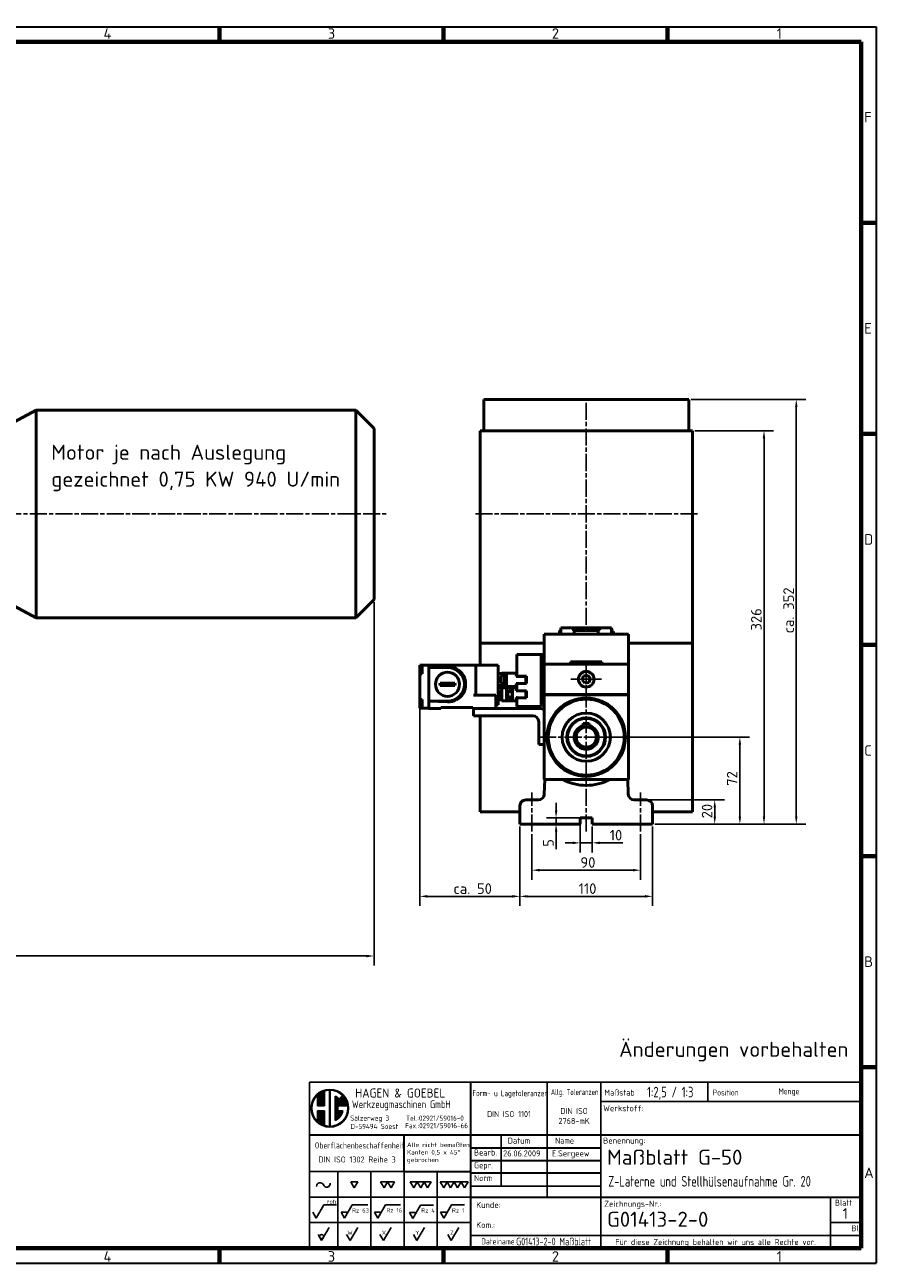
# Model space of a CAD drawing. Header units: millimetres. Extents: x 12 to 1472, y 12 to 1039.
# Tile 6 of 6: x 767 to 1472, y 12 to 1039. Entities that reach past the tile are written whole.
import ezdxf
from ezdxf.enums import TextEntityAlignment as Align

# ---------------------------------------------------------------- set-up
doc = ezdxf.new("R2010")
doc.units = ezdxf.units.MM
doc.header["$LTSCALE"] = 2.5
doc.linetypes.add('CHAIN', pattern=[0.3543, 0.2362, -0.0295, 0.0591, -0.0295])
doc.layers.get('0').update_dxf_attribs({"lineweight": 25})
for name, color, linetype, lineweight in [('AM_BOR', 7, 'Continuous', 50), ('Bemaßung (ISO)', 7, 'Continuous', 25), ('Mittellinie (ISO)', 7, 'Continuous', 25), ('Mittelpunktmarkierung (ISO)', 7, 'Continuous', 25), ('Rahmen (ISO)', 7, 'Continuous', 70), ('Sichtbar (ISO)', 7, 'Continuous', 50), ('Symbol (ISO)', 7, 'Continuous', 25), ('Titel (ISO)', 7, 'Continuous', 50)]:
    doc.layers.add(name, color=color, linetype=linetype, lineweight=lineweight)
doc.styles.add('ACDINTS_30', font='isocp.shx')
doc.styles.add('ACDINTS_31', font='isocp.shx')
doc.styles.add('ACDINTS_32', font='isocp.shx')
doc.styles.add('ACDINTS_33', font='isocp.shx')
doc.styles.add('ACDINTS_34', font='isocp.shx')
doc.styles.add('ACDINTS_35', font='isocp.shx')
doc.styles.add('ACDINTS_40', font='isocp.shx')
doc.styles.add('ACDINTS_41', font='isocp.shx')
doc.styles.add('Notiztext (DIN)', font='isocpeur.ttf')
doc.styles.get("Standard").update_dxf_attribs({"font": 'ISOCP.shx'})
doc.styles.add('TextStyle32', font='isocp.shx')
doc.styles.add('TextStyle51', font='isocp.shx', dxfattribs={"width": 0.8})
doc.styles.add('TextStyle52', font='isocp.shx', dxfattribs={"width": 0.8})
doc.styles.add('TextStyle53', font='isocp.shx')
doc.styles.add('TextStyle54', font='isocp.shx')
doc.styles.add('TextStyle55', font='isocp.shx', dxfattribs={"width": 0.8})
doc.styles.add('TextStyle56', font='isocp.shx', dxfattribs={"width": 0.8})
doc.styles.add('TextStyle59', font='isocp.shx', dxfattribs={"width": 0.8})
doc.styles.add('TextStyle60', font='isocp.shx', dxfattribs={"width": 0.8})
doc.styles.add('TextStyle61', font='isocp.shx', dxfattribs={"width": 0.8})
doc.styles.add('TextStyle62', font='isocp.shx')
doc.styles.add('TextStyle63', font='isocp.shx')
doc.styles.add('TextStyle64', font='isocp.shx', dxfattribs={"width": 0.8})
doc.styles.add('TextStyle65', font='isocp.shx', dxfattribs={"width": 0.8})
doc.dimstyles.new('Standard (DIN)', dxfattribs={"dimscale": 2.5, "dimtxt": 3.5, "dimasz": 2.5, "dimexe": 3.175, "dimexo": 0.8, "dimgap": 0.8, "dimtad": 1, "dimdec": 3, "dimrnd": 1e-08, "dimtxsty": 'Notiztext (DIN)', "dimcen": 0.09, "dimdle": 10, "dimclrd": 256, "dimclre": 256, "dimclrt": 256, "dimazin": 2, "dimtfac": 0.571429, "dimtdec": 3, "dimtmove": 0, "dimatfit": 3, "dimfxl": 1, "dimtolj": 1, "dimlwd": -1, "dimlwe": -1, "dimarcsym": 0})

# ---------------------------------------------------------------- blocks, each defined once
blk = doc.blocks.new('Ränder Hagen+Goebel Rahmen')
at = {"layer": 'Rahmen (ISO)', "linetype": 'Continuous', "lineweight": 35}
for p, q in [((5, 415), (589, 415)), ((589, 415), (589, 5)), ((5, 5), (589, 5))]:
    blk.add_line(p, q, dxfattribs=at)
at = {"layer": 'Rahmen (ISO)'}
for p, q in [((371.25, 410), (371.25, 415)), ((445.5, 410), (445.5, 415)), ((519.75, 410), (519.75, 415)), ((10, 410), (584, 410)), ((584, 410), (584, 10)), ((584, 350), (589, 350)), ((584, 280), (589, 280)), ((584, 210), (589, 210)), ((584, 140), (589, 140)), ((584, 70), (589, 70)), ((10, 10), (584, 10)), ((371.25, 10), (371.25, 5)), ((445.5, 10), (445.5, 5)), ((519.75, 10), (519.75, 5))]:
    blk.add_line(p, q, dxfattribs=at)
at = {"layer": 'Symbol (ISO)', "char_height": 3.5, "style": 'Notiztext (DIN)'}
for s, insert, attachment_point in [('4', (334.125, 411), 8), ('3', (408.375, 411), 8), ('2', (482.625, 411), 8), ('1', (556.875, 411), 8), ('F', (585, 385), 4), ('E', (585, 315), 4), ('D', (585, 245), 4), ('C', (585, 175), 4), ('B', (585, 105), 4), ('A', (585, 35), 4), ('4', (334.125, 9), 2), ('3', (408.375, 9), 2), ('2', (482.625, 9), 2), ('1', (556.875, 9), 2)]:
    blk.add_mtext(s, dxfattribs=dict(at, insert=insert, attachment_point=attachment_point))
blk = doc.blocks.new('Schriftfelder Hagen+Goebel')
at = {"color": 7}
for p, q in [((294.29, 154.82), (111.41, 154.82)), ((111.41, 154.82), (111.41, 99.83)), ((294.29, 99.83), (294.29, 154.82)), ((111.41, 99.83), (294.29, 99.83))]:
    blk.add_line(p, q, dxfattribs=at)
at = {"color": 7, "linetype": 'Continuous', "lineweight": 25}
for p, q in [((116.39, 151.98), (116.39, 147.01)), ((117.99, 152.46), (117.99, 139.96)), ((118.25, 152.46), (118.25, 139.96)), ((114.07, 150.62), (114.07, 147.01)), ((114.34, 150.85), (114.34, 147.01)), ((114.6, 151.05), (114.6, 147.01)), ((114.87, 151.24), (114.87, 147.01)), ((115.13, 151.4), (115.13, 147.01)), ((115.4, 151.54), (115.4, 147.01)), ((115.67, 151.67), (115.67, 147.01)), ((115.93, 151.78), (115.93, 147.01)), ((116.2, 151.88), (116.2, 147.01)), ((119.85, 150.25), (119.85, 142.17)), ((120.12, 150.12), (120.12, 142.3)), ((120.38, 149.97), (120.38, 142.45)), ((120.65, 149.8), (120.65, 142.62)), ((120.92, 149.6), (120.92, 147.01)), ((121.18, 149.36), (121.18, 147.01)), ((121.23, 149.31), (122.36, 150.44)), ((121.45, 149.54), (121.45, 147.01)), ((121.71, 149.8), (121.71, 147.01)), ((121.98, 150.07), (121.98, 147.01)), ((122.25, 150.33), (122.25, 147.01)), ((122.51, 150.25), (122.51, 147.01)), ((122.78, 149.97), (122.78, 147.01)), ((123.04, 149.62), (123.04, 147.01)), ((123.31, 149.2), (123.31, 147.01)), ((123.58, 148.68), (123.58, 147.01)), ((123.84, 147.97), (123.84, 147.01)), ((114.07, 147.01), (116.39, 147.01)), ((114.07, 145.41), (114.07, 141.8)), ((114.07, 145.41), (116.39, 145.41)), ((114.34, 145.41), (114.34, 141.57)), ((114.6, 145.41), (114.6, 141.37)), ((114.87, 145.41), (114.87, 141.18)), ((115.13, 145.41), (115.13, 141.02)), ((115.4, 145.41), (115.4, 140.88)), ((115.67, 145.41), (115.67, 140.75)), ((115.93, 145.41), (115.93, 140.64)), ((116.2, 145.41), (116.2, 140.54)), ((116.39, 145.41), (116.39, 140.44)), ((120.78, 147.01), (124.06, 147.01)), ((120.78, 147.01), (120.78, 145.41)), ((120.78, 145.41), (122.44, 145.41)), ((120.92, 145.41), (120.92, 142.82)), ((121.18, 145.41), (121.18, 143.06)), ((121.45, 145.41), (121.45, 143.34)), ((121.71, 145.41), (121.71, 143.68)), ((121.98, 145.41), (121.98, 144.11)), ((122.25, 145.41), (122.25, 144.7)), ((111.41, 125.21), (142.75, 125.21)), ((120.75, 125.21), (120.75, 99.83)), ((131.75, 125.21), (131.75, 99.83)), ((142.75, 125.21), (142.75, 99.83)), ((153.75, 125.21), (153.75, 99.83)), ((111.41, 116.75), (164.75, 116.75)), ((111.41, 108.29), (164.75, 108.29))]:
    blk.add_line(p, q, dxfattribs=at)
at = {"color": 7, "linetype": 'Continuous', "lineweight": 35}
blk.add_line((142.75, 125.21), (164.75, 125.21), dxfattribs=at)
for p, q in [((125.1, 121.84), (127.41, 121.84)), ((125.1, 121.84), (126.25, 119.84)), ((126.25, 119.84), (127.41, 121.84)), ((134.94, 121.85), (137.25, 121.85)), ((134.94, 121.85), (136.1, 119.85)), ((136.1, 119.85), (137.25, 121.85)), ((137.25, 121.85), (138.41, 119.85)), ((137.25, 121.85), (139.56, 121.85)), ((138.41, 119.85), (139.56, 121.85)), ((144.79, 121.84), (147.1, 121.84)), ((144.79, 121.84), (145.94, 119.84)), ((145.94, 119.84), (147.1, 121.84)), ((148.25, 119.84), (147.1, 121.84)), ((149.41, 121.84), (147.1, 121.84)), ((149.41, 121.84), (148.25, 119.84)), ((149.41, 121.84), (150.56, 119.84)), ((149.41, 121.84), (151.72, 121.84)), ((150.56, 119.84), (151.72, 121.84)), ((154.73, 121.84), (155.88, 119.84)), ((154.73, 121.84), (157.04, 121.84)), ((155.88, 119.84), (157.04, 121.84)), ((157.04, 121.84), (159.35, 121.84)), ((157.04, 121.84), (158.19, 119.84)), ((158.19, 119.84), (159.35, 121.84)), ((161.66, 121.84), (159.35, 121.84)), ((160.5, 119.84), (159.35, 121.84)), ((161.66, 121.84), (160.5, 119.84)), ((161.66, 121.84), (163.97, 121.84)), ((161.66, 121.84), (162.81, 119.84)), ((162.81, 119.84), (163.97, 121.84)), ((112.45, 111.77), (113.6, 109.77)), ((113.6, 109.77), (116.15, 114.17)), ((116.15, 114.17), (120.35, 114.17)), ((121.85, 111.74), (123.01, 109.74)), ((121.85, 111.74), (124.16, 111.74)), ((123.01, 109.74), (125.55, 114.14)), ((125.55, 114.14), (130.76, 114.14)), ((132.92, 111.74), (134.08, 109.74)), ((132.92, 111.74), (135.23, 111.74)), ((134.08, 109.74), (136.62, 114.14)), ((136.62, 114.14), (141.57, 114.14)), ((144.53, 111.7), (146.84, 111.7)), ((144.53, 111.7), (145.69, 109.7)), ((145.69, 109.7), (148.23, 114.1)), ((148.23, 114.1), (152.55, 114.1)), ((154.81, 111.79), (157.12, 111.79)), ((154.81, 111.79), (155.96, 109.79)), ((155.96, 109.79), (158.5, 114.19)), ((158.5, 114.19), (162.82, 114.19)), ((114.25, 104.33), (115.4, 102.33)), ((115.4, 102.33), (117.94, 106.73)), ((123.7, 104.33), (124.85, 102.33)), ((124.85, 102.33), (127.39, 106.73)), ((134.76, 104.33), (135.92, 102.33)), ((135.92, 102.33), (138.46, 106.73)), ((145.85, 104.33), (147.01, 102.33)), ((147.01, 102.33), (149.55, 106.73)), ((157.23, 104.33), (158.39, 102.33)), ((158.39, 102.33), (160.93, 106.73))]:
    blk.add_line(p, q)
at = {"color": 7, "lineweight": 35}
blk.add_line((164.75, 120.98), (164.75, 99.83), dxfattribs=at)
at = {"color": 7, "linetype": 'Continuous', "lineweight": 25}
for radius in [6.25, 5.99]:
    blk.add_circle((118.12, 146.21), radius, dxfattribs=at)
blk.add_circle((115.4, 103.66), 0.667)
for start, end in [(45, 66.8002), (293.1998, 349.5243)]:
    blk.add_arc((118.12, 146.21), 4.39, start, end, dxfattribs=at)
for centre, start, end in [((114.92, 120.36), 21.9122, 185.4858), ((117.09, 121.23), 201.9122, 5.4858)]:
    blk.add_arc(centre, 1.17, start, end)
at = {"layer": 'AM_BOR', "color": 7, "linetype": 'Continuous', "lineweight": 35}
for p, q in [((164.75, 154.82), (164.75, 120.98)), ((111.41, 137.35), (294.29, 137.35)), ((142.75, 125.21), (142.75, 137.35))]:
    blk.add_line(p, q, dxfattribs=at)
at = {"layer": 'AM_BOR', "color": 7, "linetype": 'Continuous', "lineweight": 25}
for p, q in [((190.15, 154.82), (190.15, 116.75)), ((207.93, 154.82), (207.93, 99.83)), ((243.49, 154.82), (243.49, 148.49)), ((207.93, 148.49), (294.29, 148.49)), ((174.91, 137.35), (174.91, 120.43)), ((164.75, 120.43), (207.93, 120.43)), ((284.13, 116.75), (284.13, 99.83)), ((284.13, 108.29), (294.29, 108.29)), ((164.75, 104.06), (294.29, 104.06))]:
    blk.add_line(p, q, dxfattribs=at)
at = {"layer": 'AM_BOR', "color": 7, "lineweight": 35}
blk.add_line((164.75, 116.75), (294.29, 116.75), dxfattribs=at)
at = {"layer": 'Titel (ISO)', "color": 7, "linetype": 'Continuous', "lineweight": 35}
for p, q in [((164.75, 133.12), (207.93, 133.12)), ((164.75, 128.89), (207.93, 128.89)), ((207.93, 124.66), (164.75, 124.66))]:
    blk.add_line(p, q, dxfattribs=at)
at = {"color": 7}
blk.add_text('HAGEN & GOEBEL', height=3, dxfattribs=at).set_placement((126.55, 149.76))
at = {"color": 7, "width": 0.9}
for s, height, p in [('Werkzeugmaschinen GmbH', 2.5, (125.45, 146.3)), ('Sälzerweg 3', 1.7, (124.88, 142.11)), ('Tel.:02921/59016-0', 1.7, (143.38, 142.07)), ('D-59494 Soest', 1.7, (124.99, 139.35)), ('Fax.:02921/59016-66', 1.7, (143.13, 139.6))]:
    blk.add_text(s, height=height, dxfattribs=at).set_placement(p)
at = {"color": 7, "style": 'ACDINTS_30', "width": 0.8}
blk.add_text('Oberflächenbeschaffenheit', height=2, dxfattribs=at).set_placement((113.16, 132.88))
at = {"color": 7, "style": 'ACDINTS_30'}
for s, p in [('Gepr.', (165.95, 126.31)), ('Norm', (165.95, 122.08))]:
    blk.add_text(s, height=2, dxfattribs=at).set_placement(p)
at = {"color": 7, "char_height": 2, "attachment_point": 1, "line_spacing_factor": 0.332}
for s, insert in [('\\fISOCP|b0|i0;\\W0.90;\\H2.0000;Werkstoff:', (208.77, 147.21)), ('\\fISOCP|b0|i0;\\W0.90;\\H2.0000;Benennung:', (208.76, 136.5)), ('\\fISOCP|b0|i0;\\W0.90;\\H2.0000;Zeichnungs-Nr.:', (209.11, 115.53))]:
    blk.add_mtext(s, dxfattribs=dict(at, insert=insert))
at = {"char_height": 1.4}
for s, insert, attachment_point, style in [('roh', (117.1, 114.56), 7, 'ACDINTS_40'), ('Rz 63', (125.53, 111.62), 7, 'ACDINTS_40'), ('Rz 16', (136.89, 111.67), 7, 'ACDINTS_40'), ('Rz 4', (148.45, 111.63), 7, 'ACDINTS_40'), ('Rz 1', (158.63, 111.62), 7, 'ACDINTS_40'), ('W', (125.69, 104.24), 9, 'ACDINTS_41'), ('X', (136.76, 104.25), 9, 'ACDINTS_41'), ('Y', (147.85, 104.24), 9, 'ACDINTS_41'), ('Z', (159.23, 104.26), 9, 'ACDINTS_41')]:
    blk.add_mtext(s, dxfattribs=dict(at, insert=insert, attachment_point=attachment_point, style=style))
at = {"color": 7, "insert": (166.66, 115.16), "char_height": 2, "width": 31.2179, "attachment_point": 1, "line_spacing_factor": 0.996}
blk.add_mtext('\\fISOCP|b0|i0;\\W0.90;\\H2.0000;Kunde:\\P\\PKom.:', dxfattribs=at)
at = {"layer": 'AM_BOR', "color": 7, "style": 'ACDINTS_30'}
for s, width, p in [('Form- u Lagetoleranzen', 0.75, (165.41, 150.21)), ('Allg. Toleranzen', 0.7, (191.43, 150.6)), ('Position', 0.8, (245.09, 150.43)), ('Menge', 0.8, (266.9, 150.83)), ('Dateiname', 0.8, (168.36, 101.05))]:
    blk.add_text(s, height=2, dxfattribs=dict(at, width=width)).set_placement(p)
for s, p in [('Maßstab', (209.15, 150.43)), ('Bearb.', (165.95, 130.54))]:
    blk.add_text(s, height=2, dxfattribs=at).set_placement(p)
at = {"layer": 'AM_BOR', "color": 7, "style": 'ACDINTS_32', "width": 0.983632}
blk.add_text('Datum', height=2, dxfattribs=at).set_placement((180.84, 134.48), align=Align.CENTER)
at = {"layer": 'AM_BOR', "color": 7, "style": 'ACDINTS_31'}
blk.add_text('Name', height=2, dxfattribs=at).set_placement((199.12, 134.48), align=Align.RIGHT)
at = {"layer": 'AM_BOR', "color": 7, "style": 'ACDINTS_32'}
for s, p in [('Blatt', (288.5, 113.9)), ('Bl', (292.31, 105.44))]:
    blk.add_text(s, height=2, dxfattribs=at).set_placement(p, align=Align.CENTER)
at = {"layer": 'AM_BOR', "color": 7, "char_height": 2, "line_spacing_factor": 0.332}
for s, insert, attachment_point, style in [('DIN ISO 1101', (177.55, 143.3), 8, 'ACDINTS_34'), ('DIN ISO 1302 Reihe 3', (114.36, 130.23), 1, 'ACDINTS_33'), ('Für diese Zeichnung behalten wir uns alle Rechte vor.', (212.76, 102.85), 1, 'ACDINTS_33')]:
    blk.add_mtext(s, dxfattribs=dict(at, insert=insert, attachment_point=attachment_point, style=style))
at = {"layer": 'AM_BOR', "color": 7, "line_spacing_factor": 0.996}
for s, insert, char_height, width, attachment_point, style in [('DIN ISO 2768-mK', (199.12, 141), 2, 15.0375, 8, 'ACDINTS_34'), (' \\PAlle nicht bemaßten Kanten 0,5 x 45° gebrochen', (143.71, 137.35), 1.5, 20.5101, 1, 'ACDINTS_35')]:
    blk.add_mtext(s, dxfattribs=dict(at, insert=insert, char_height=char_height, width=width, attachment_point=attachment_point, style=style))
at = {"layer": 'AM_BOR', "color": 7}
for tag, p, height, style, width in [('Maßstab:', (223.33, 149.84), 3.5, 'TextStyle64', 0.8), ('Positionsnummer', (254.96, 149.95), 3.5, 'TextStyle61', 0.8), ('Menge', (277.56, 149.84), 3.5, 'TextStyle60', 0.8), ('Material', (224.04, 143.99), 3, 'TextStyle52', 0.8), ('Halbzeug_(1.Zeile)', (261.93, 144.06), 3, 'TextStyle56', 0.8), ('Material_(2.Zeile)', (224.02, 139.81), 3, 'TextStyle51', 0.8), ('Halbzeug_(2.Zeile)', (261.93, 139.78), 3, 'TextStyle55', 0.8), ('ERSTELLUNGSDATUM', (175.59, 130.24), 2, 'TextStyle63', 0.9), ('AUTOR', (191.76, 130.24), 2, 'TextStyle62', 0.9), ('KONTROLLDATUM', (175.75, 126.01), 2, 'TextStyle53', 0.9), ('KONTROLLIERT_VON', (192.23, 126.32), 2, 'TextStyle54', 0.9), ('Beschreibung_2', (210.44, 120.24), 3.5, 'TextStyle59', 0.8), ('DATEINAME', (179.92, 100.78), 2.5, 'TextStyle65', 0.8)]:
    blk.add_attdef(tag, p, '', height=height, dxfattribs=dict(at, style=style, width=width))
at = {"layer": 'AM_BOR', "color": 7, "style": 'TextStyle32'}
blk.add_attdef('Plot-Datum', text='', height=3, dxfattribs=at).set_placement((288.92, 100.24), align=Align.CENTER)
at = {"layer": 'Titel (ISO)', "style": 'Notiztext (DIN)'}
blk.add_attdef('TITEL', text='', height=5, dxfattribs=at).set_placement((210.05, 129.99), align=Align.MIDDLE_LEFT)
at = {"layer": 'Titel (ISO)', "color": 7, "style": 'Notiztext (DIN)'}
blk.add_attdef('BAUTEILNUMMER', text='', height=5, dxfattribs=at).set_placement((210.03, 109.41), align=Align.MIDDLE_LEFT)
at = {"layer": 'Titel (ISO)', "style": 'Notiztext (DIN)'}
blk.add_attdef('Blattnummer', text='', height=3.5, dxfattribs=at).set_placement((290.13, 111.34), align=Align.MIDDLE_CENTER)
blk = doc.blocks.new('*D6')
at = {"layer": 'Bemaßung (ISO)'}
for p, q in [((1187.1, 368.3), (1187.1, 330.4)), ((1277.1, 368.3), (1277.1, 330.4)), ((1193.4, 338.3), (1270.9, 338.3))]:
    blk.add_line(p, q, dxfattribs=at)
for points in [[(1193.4, 339.4), (1193.4, 337.3), (1187.1, 338.3)], [(1270.9, 339.4), (1270.9, 337.3), (1277.1, 338.3)]]:
    blk.add_solid(points, dxfattribs=at)
at = {"layer": 'Defpoints', "color": 0}
for p in [(1187.1, 370.3), (1277.1, 370.3), (1277.1, 338.3)]:
    blk.add_point(p, dxfattribs=at)
at = {"layer": 'Bemaßung (ISO)', "insert": (1227.3, 349.1), "char_height": 8.75, "attachment_point": 1, "style": 'Notiztext (DIN)'}
blk.add_mtext('\\A1;90', dxfattribs=at)
blk = doc.blocks.new('*D7')
at = {"layer": 'Bemaßung (ISO)'}
for p, q in [((1177.1, 374.6), (1177.1, 308.7)), ((1287.1, 374.6), (1287.1, 308.7)), ((1183.4, 316.6), (1280.9, 316.6))]:
    blk.add_line(p, q, dxfattribs=at)
for points in [[(1183.4, 317.7), (1183.4, 315.6), (1177.1, 316.6)], [(1280.9, 317.7), (1280.9, 315.6), (1287.1, 316.6)]]:
    blk.add_solid(points, dxfattribs=at)
at = {"layer": 'Defpoints', "color": 0}
for p in [(1177.1, 376.6), (1287.1, 376.6), (1287.1, 316.6)]:
    blk.add_point(p, dxfattribs=at)
at = {"layer": 'Bemaßung (ISO)', "insert": (1225.8, 327.4), "char_height": 8.75, "attachment_point": 1, "style": 'Notiztext (DIN)'}
blk.add_mtext('\\A1;110', dxfattribs=at)
blk = doc.blocks.new('*D8')
at = {"layer": 'Bemaßung (ISO)'}
for p, q in [((1227.1, 379.6), (1227.1, 353)), ((1237.1, 374.6), (1237.1, 353)), ((1220.9, 361), (1214.6, 361)), ((1227.1, 361), (1237.1, 361)), ((1243.4, 361), (1262.4, 361))]:
    blk.add_line(p, q, dxfattribs=at)
for points in [[(1220.9, 362), (1220.9, 359.9), (1227.1, 361)], [(1243.4, 362), (1243.4, 359.9), (1237.1, 361)]]:
    blk.add_solid(points, dxfattribs=at)
at = {"layer": 'Defpoints', "color": 0}
for p in [(1227.1, 381.6), (1237.1, 376.6), (1237.1, 361)]:
    blk.add_point(p, dxfattribs=at)
at = {"layer": 'Bemaßung (ISO)', "insert": (1251.6, 371.7), "char_height": 8.75, "attachment_point": 1, "style": 'Notiztext (DIN)'}
blk.add_mtext('\\A1;10', dxfattribs=at)
blk = doc.blocks.new('*D9')
at = {"layer": 'Bemaßung (ISO)'}
for p, q in [((1207.1, 387.8), (1207.1, 394.1)), ((1235.1, 381.6), (1199.2, 381.6)), ((1207.1, 381.6), (1207.1, 376.6)), ((1207.1, 370.3), (1207.1, 355.7))]:
    blk.add_line(p, q, dxfattribs=at)
for points in [[(1206.1, 387.8), (1208.2, 387.8), (1207.1, 381.6)], [(1206.1, 370.3), (1208.2, 370.3), (1207.1, 376.6)]]:
    blk.add_solid(points, dxfattribs=at)
at = {"layer": 'Defpoints', "color": 0}
for p in [(1237.1, 381.6), (1207.1, 376.6), (1227.1, 376.6)]:
    blk.add_point(p, dxfattribs=at)
at = {"layer": 'Bemaßung (ISO)', "insert": (1196.4, 357.7), "char_height": 8.75, "attachment_point": 1, "rotation": 90, "style": 'Notiztext (DIN)'}
blk.add_mtext('\\A1;5', dxfattribs=at)
blk = doc.blocks.new('*D10')
at = {"layer": 'Bemaßung (ISO)'}
for p, q in [((1284.1, 396.6), (1346.6, 396.6)), ((1338.6, 382.8), (1338.6, 390.3)), ((1289.1, 376.6), (1346.6, 376.6))]:
    blk.add_line(p, q, dxfattribs=at)
for points in [[(1337.6, 390.3), (1339.7, 390.3), (1338.6, 396.6)], [(1337.6, 382.8), (1339.7, 382.8), (1338.6, 376.6)]]:
    blk.add_solid(points, dxfattribs=at)
at = {"layer": 'Defpoints', "color": 0}
for p in [(1282.1, 396.6), (1338.6, 396.6), (1287.1, 376.6)]:
    blk.add_point(p, dxfattribs=at)
at = {"layer": 'Bemaßung (ISO)', "insert": (1327.9, 381.3), "char_height": 8.75, "attachment_point": 1, "rotation": 90, "style": 'Notiztext (DIN)'}
blk.add_mtext('\\A1;20', dxfattribs=at)
blk = doc.blocks.new('*D11')
at = {"layer": 'Bemaßung (ISO)'}
for p, q in [((1234.1, 448.6), (1367.4, 448.6)), ((1359.5, 382.8), (1359.5, 442.3)), ((1289.1, 376.6), (1367.4, 376.6))]:
    blk.add_line(p, q, dxfattribs=at)
for points in [[(1358.4, 442.3), (1360.5, 442.3), (1359.5, 448.6)], [(1358.4, 382.8), (1360.5, 382.8), (1359.5, 376.6)]]:
    blk.add_solid(points, dxfattribs=at)
at = {"layer": 'Defpoints', "color": 0}
for p in [(1232.1, 448.6), (1359.5, 448.6), (1287.1, 376.6)]:
    blk.add_point(p, dxfattribs=at)
at = {"layer": 'Bemaßung (ISO)', "insert": (1348.7, 408.3), "char_height": 8.75, "attachment_point": 1, "rotation": 90, "style": 'Notiztext (DIN)'}
blk.add_mtext('\\A1;72', dxfattribs=at)
blk = doc.blocks.new('*D12')
at = {"layer": 'Bemaßung (ISO)'}
for p, q in [((1322.1, 702.6), (1387.4, 702.6)), ((1379.5, 382.8), (1379.5, 696.3)), ((1289.1, 376.6), (1387.4, 376.6))]:
    blk.add_line(p, q, dxfattribs=at)
for points in [[(1378.4, 696.3), (1380.5, 696.3), (1379.5, 702.6)], [(1378.4, 382.8), (1380.5, 382.8), (1379.5, 376.6)]]:
    blk.add_solid(points, dxfattribs=at)
at = {"layer": 'Defpoints', "color": 0}
for p in [(1320.1, 702.6), (1379.5, 702.6), (1287.1, 376.6)]:
    blk.add_point(p, dxfattribs=at)
at = {"layer": 'Bemaßung (ISO)', "insert": (1368.7, 537), "char_height": 8.75, "attachment_point": 1, "rotation": 90, "style": 'Notiztext (DIN)'}
blk.add_mtext('\\A1;326', dxfattribs=at)
blk = doc.blocks.new('*D22')
at = {"layer": 'Bemaßung (ISO)'}
for p, q in [((1094.1, 499), (1094.1, 308.7)), ((1177.1, 374.6), (1177.1, 308.7)), ((1100.4, 316.6), (1170.9, 316.6))]:
    blk.add_line(p, q, dxfattribs=at)
for points in [[(1100.4, 317.7), (1100.4, 315.6), (1094.1, 316.6)], [(1170.9, 317.7), (1170.9, 315.6), (1177.1, 316.6)]]:
    blk.add_solid(points, dxfattribs=at)
at = {"layer": 'Defpoints', "color": 0}
for p in [(1094.1, 501), (1177.1, 376.6), (1177.1, 316.6)]:
    blk.add_point(p, dxfattribs=at)
at = {"layer": 'Bemaßung (ISO)', "insert": (1116.5, 327.4), "char_height": 8.75, "attachment_point": 1, "style": 'Notiztext (DIN)'}
blk.add_mtext('\\A1; ca. 50', dxfattribs=at)
blk = doc.blocks.new('*D24')
at = {"layer": 'Bemaßung (ISO)'}
for p, q in [((1056.2, 560.6), (1056.2, 259.2)), ((191.2, 436.3), (191.2, 259.2)), ((197.4, 267.2), (1049.9, 267.2))]:
    blk.add_line(p, q, dxfattribs=at)
for points in [[(197.4, 268.2), (197.4, 266.1), (191.2, 267.2)], [(1049.9, 268.2), (1049.9, 266.1), (1056.2, 267.2)]]:
    blk.add_solid(points, dxfattribs=at)
at = {"layer": 'Defpoints', "color": 0}
for p in [(1056.2, 562.6), (191.2, 438.3), (1056.2, 267.2)]:
    blk.add_point(p, dxfattribs=at)
at = {"layer": 'Bemaßung (ISO)', "insert": (565, 277.9), "char_height": 8.75, "attachment_point": 1, "style": 'Notiztext (DIN)'}
blk.add_mtext('\\A1;ca. 865', dxfattribs=at)
blk = doc.blocks.new('*D25')
at = {"layer": 'Bemaßung (ISO)'}
for p, q in [((1319.1, 728.6), (1414.2, 728.6)), ((1406.2, 382.8), (1406.2, 722.3)), ((1289.1, 376.6), (1414.2, 376.6))]:
    blk.add_line(p, q, dxfattribs=at)
for points in [[(1405.2, 722.3), (1407.3, 722.3), (1406.2, 728.6)], [(1405.2, 382.8), (1407.3, 382.8), (1406.2, 376.6)]]:
    blk.add_solid(points, dxfattribs=at)
at = {"layer": 'Defpoints', "color": 0}
for p in [(1317.1, 728.6), (1406.2, 728.6), (1287.1, 376.6)]:
    blk.add_point(p, dxfattribs=at)
at = {"layer": 'Bemaßung (ISO)', "insert": (1395.5, 534.7), "char_height": 8.75, "attachment_point": 1, "rotation": 90, "style": 'Notiztext (DIN)'}
blk.add_mtext('\\A1;ca. 352', dxfattribs=at)

msp = doc.modelspace()

# ---------------------------------------------------------------- linework, layer by layer
at = {"layer": 'Mittellinie (ISO)', "linetype": 'CHAIN', "ltscale": 23.990969}
for p, q in [((643.37486, 633.59078), (1066.21572, 633.59078)), ((1232.12519, 370.34078), (1232.12519, 426.3239)), ((1187.12519, 370.34078), (1187.12519, 402.84078)), ((1277.12519, 370.34078), (1277.12519, 402.84078))]:
    msp.add_line(p, q, dxfattribs=at)
at = {"layer": 'Mittelpunktmarkierung (ISO)', "linetype": 'CHAIN', "ltscale": 23.990969}
for p, q in [((1232.12519, 725.84078), (1232.12519, 541.34078)), ((1324.37519, 633.59078), (1139.87519, 633.59078)), ((1232.12519, 487.34078), (1232.12519, 409.84078)), ((1270.87519, 448.59078), (1193.37519, 448.59078))]:
    msp.add_line(p, q, dxfattribs=at)
at = {"layer": 'Mittelpunktmarkierung (ISO)', "linetype": 'CHAIN', "ltscale": 11.334215}
for p, q in [((1232.12519, 509.34078), (1232.12519, 483.84078)), ((1244.87519, 496.59078), (1219.37519, 496.59078))]:
    msp.add_line(p, q, dxfattribs=at)
at = {"layer": 'Sichtbar (ISO)'}
for p, q in [((746.19684, 703.59078), (776.19684, 719.59078)), ((776.19684, 719.59078), (776.19684, 547.59078)), ((1041.19684, 719.59078), (776.19684, 719.59078)), ((1041.19684, 719.59078), (1041.19684, 547.59078)), ((1056.19684, 704.59078), (1041.19684, 719.59078)), ((1147.12519, 702.59078), (1147.12519, 728.59078)), ((1147.12519, 728.59078), (1317.12519, 728.59078)), ((1317.12519, 728.59078), (1317.12519, 702.59078)), ((1056.19684, 704.59078), (1056.19684, 562.59078)), ((1144.12519, 702.59078), (1144.12519, 526.59078)), ((1320.12519, 702.59078), (1144.12519, 702.59078)), ((1320.12519, 702.59078), (1320.12519, 526.59078)), ((746.19684, 563.59078), (776.19684, 547.59078)), ((1056.19684, 562.59078), (1041.19684, 547.59078)), ((1041.19684, 547.59078), (776.19684, 547.59078)), ((1197.12519, 509.09078), (1197.12519, 534.09078)), ((1197.12519, 534.09078), (1267.12519, 534.09078)), ((1220.12519, 539.09078), (1211.12519, 539.09078)), ((1211.12519, 534.09078), (1211.12519, 539.09078)), ((1220.12519, 539.09078), (1230.12519, 539.09078)), ((1222.12519, 537.09078), (1220.12519, 539.09078)), ((1242.12519, 537.09078), (1222.12519, 537.09078)), ((1222.12519, 534.09078), (1222.12519, 537.09078)), ((1230.12519, 539.09078), (1234.12519, 539.09078)), ((1230.70254, 538.09078), (1230.12519, 539.09078)), ((1233.54784, 538.09078), (1230.70254, 538.09078)), ((1234.12519, 539.09078), (1233.54784, 538.09078)), ((1234.12519, 539.09078), (1244.12519, 539.09078)), ((1244.12519, 539.09078), (1242.12519, 537.09078)), ((1242.12519, 534.09078), (1242.12519, 537.09078)), ((1253.12519, 539.09078), (1244.12519, 539.09078)), ((1253.12519, 534.09078), (1253.12519, 539.09078)), ((1253.62519, 537.94078), (1253.12519, 538.44078)), ((1253.62519, 537.94078), (1253.62519, 534.09078)), ((1253.62519, 536.09078), (1254.62519, 536.09078)), ((1254.62519, 536.09078), (1254.62519, 534.09078)), ((1267.12519, 534.09078), (1267.12519, 509.09078)), ((1197.12519, 526.59078), (1144.12519, 526.59078)), ((1144.12519, 508.39078), (1144.12519, 526.59078)), ((1320.12519, 526.59078), (1267.12519, 526.59078)), ((1320.12519, 526.59078), (1320.12519, 386.59078)), ((1174.62519, 499.09078), (1174.62519, 517.09078)), ((1174.62519, 517.09078), (1194.62519, 517.09078)), ((1194.62519, 517.09078), (1194.62519, 474.09078)), ((1194.62519, 480.09078), (1194.62519, 517.09078)), ((1194.62519, 517.09078), (1197.12519, 517.09078)), ((1094.12519, 508.29078), (1094.12519, 504.99078)), ((1096.12519, 508.29078), (1094.12519, 508.29078)), ((1094.12519, 504.99078), (1094.12519, 500.99078)), ((1094.32519, 506.97514), (1094.32519, 505.39078)), ((1094.32519, 505.39078), (1094.78161, 505.39078)), ((1094.78161, 504.59078), (1094.32519, 504.59078)), ((1094.32519, 504.59078), (1094.32519, 502.60643)), ((1094.78161, 507.47324), (1096.12519, 507.59078)), ((1094.78161, 505.39078), (1095.13519, 505.39078)), ((1095.13519, 504.59078), (1094.78161, 504.59078)), ((1095.13519, 504.59078), (1095.13519, 505.39078)), ((1096.12519, 508.29078), (1096.12519, 500.99078)), ((1101.62519, 508.29078), (1096.12519, 508.29078)), ((1101.62519, 508.29078), (1101.62519, 508.39078)), ((1138.59499, 508.39078), (1101.62519, 508.39078)), ((1101.62519, 508.29078), (1101.62519, 472.49078)), ((1101.62519, 506.39078), (1117.12519, 506.93206)), ((1117.12519, 506.39078), (1101.62519, 506.39078)), ((1138.59499, 508.39078), (1140.52519, 508.39078)), ((1141.19506, 508.39078), (1140.52519, 508.39078)), ((1140.52519, 483.39078), (1140.52519, 508.39078)), ((1146.05137, 508.39078), (1141.19506, 508.39078)), ((1148.26841, 508.39078), (1146.05137, 508.39078)), ((1155.62057, 508.39078), (1148.26841, 508.39078)), ((1157.73366, 508.39078), (1155.62057, 508.39078)), ((1158.12519, 508.39078), (1157.73366, 508.39078)), ((1158.12519, 508.39078), (1159.12519, 508.39078)), ((1159.12519, 475.39078), (1159.12519, 508.39078)), ((1197.12519, 509.09078), (1197.12519, 484.09078)), ((1267.12519, 509.09078), (1197.12519, 509.09078)), ((1245.12519, 511.09078), (1219.12519, 511.09078)), ((1219.12519, 511.09078), (1219.12519, 509.09078)), ((1245.12519, 509.09078), (1245.12519, 511.09078)), ((1267.12519, 484.09078), (1267.12519, 509.09078)), ((1096.12519, 500.99078), (1094.12519, 500.99078)), ((1094.12519, 500.99078), (1094.12519, 479.79078)), ((1094.78161, 502.10833), (1096.12519, 501.99078)), ((1110.97453, 493.39078), (1123.27585, 493.39078)), ((1159.12519, 501.38078), (1164.04784, 501.38078)), ((1166.02519, 501.59078), (1162.02519, 501.59078)), ((1162.02519, 501.38078), (1162.02519, 501.59078)), ((1164.04784, 491.40078), (1164.04784, 501.38078)), ((1174.52519, 501.59078), (1166.02519, 501.59078)), ((1166.02519, 490.59078), (1166.02519, 501.59078)), ((1174.05366, 498.79078), (1174.52519, 501.58978)), ((1182.02519, 498.79078), (1174.05366, 498.79078)), ((1174.52519, 490.59178), (1174.1042, 493.09078)), ((1174.1042, 493.09078), (1174.62519, 493.09078)), ((1174.52519, 501.58978), (1174.52519, 501.59078)), ((1182.62519, 499.09078), (1174.62519, 499.09078)), ((1174.62519, 493.09078), (1182.62519, 493.09078)), ((1174.62519, 487.09078), (1174.62519, 493.09078)), ((1174.88126, 498.79078), (1174.88126, 499.09078)), ((1182.02519, 499.09078), (1182.02519, 498.79078)), ((1182.02519, 493.09078), (1182.02519, 498.79078)), ((1182.62519, 493.09078), (1182.62519, 499.09078)), ((1228.69744, 496.09024), (1229.97783, 499.30903)), ((1230.8448, 493.37199), (1228.69744, 496.09024)), ((1229.97783, 499.30903), (1233.40558, 499.80957)), ((1234.27255, 493.87254), (1230.8448, 493.37199)), ((1233.40558, 499.80957), (1235.55294, 497.09133)), ((1235.55294, 497.09133), (1234.27255, 493.87254)), ((1123.27585, 491.39078), (1110.97453, 491.39078)), ((1155.19499, 483.39078), (1138.59499, 483.39078)), ((1155.19499, 483.39078), (1157.12519, 483.39078)), ((1157.12519, 472.39078), (1157.12519, 483.39078)), ((1159.12519, 491.40078), (1164.04784, 491.40078)), ((1159.12519, 489.38078), (1162.02519, 489.38078)), ((1162.02519, 490.59078), (1162.02519, 491.40078)), ((1166.02519, 490.59078), (1162.02519, 490.59078)), ((1162.02519, 489.59078), (1162.02519, 478.59078)), ((1162.02519, 489.59078), (1166.02519, 489.59078)), ((1174.52519, 490.59078), (1166.02519, 490.59078)), ((1166.02519, 489.59078), (1166.02519, 478.59078)), ((1166.02519, 489.59078), (1171.11151, 489.59078)), ((1168.57519, 487.09078), (1168.57715, 487.09078)), ((1171.11151, 489.59078), (1171.11151, 478.59078)), ((1171.11151, 489.59078), (1174.52519, 489.59078)), ((1174.1042, 487.09078), (1174.52519, 489.58978)), ((1174.62519, 487.09078), (1174.1042, 487.09078)), ((1174.52519, 490.59078), (1174.52519, 490.59178)), ((1174.52519, 489.58978), (1174.52519, 489.59078)), ((1182.62519, 487.09078), (1174.62519, 487.09078)), ((1182.02519, 487.09078), (1182.02519, 481.09078)), ((1182.62519, 481.09078), (1182.62519, 487.09078)), ((1197.12519, 484.09078), (1267.12519, 484.09078)), ((1197.12519, 413.59078), (1197.12519, 483.59078)), ((1197.12519, 483.59078), (1267.12519, 483.59078)), ((1214.62519, 483.59078), (1214.62519, 484.09078)), ((1214.62519, 484.09078), (1214.62519, 483.59078)), ((1249.62519, 484.09078), (1249.62519, 483.59078)), ((1262.12519, 484.09078), (1262.12519, 483.59078)), ((1267.12519, 483.59078), (1267.12519, 413.59078)), ((1096.12519, 479.79078), (1094.12519, 479.79078)), ((1094.12519, 479.79078), (1094.12519, 475.79078)), ((1094.12519, 475.79078), (1094.12519, 472.49078)), ((1096.12519, 472.49078), (1094.12519, 472.49078)), ((1094.32519, 477.77514), (1094.32519, 475.99078)), ((1094.32519, 475.99078), (1094.78161, 475.99078)), ((1094.78161, 475.19078), (1094.32519, 475.19078)), ((1094.32519, 475.19078), (1094.32519, 473.40643)), ((1094.78161, 478.27324), (1096.12519, 478.39078)), ((1094.78161, 475.99078), (1095.13519, 475.99078)), ((1095.13519, 475.19078), (1094.78161, 475.19078)), ((1094.78161, 472.90833), (1096.12519, 472.79078)), ((1095.13519, 475.19078), (1095.13519, 475.99078)), ((1096.12519, 479.79078), (1096.12519, 472.49078)), ((1101.62519, 472.49078), (1096.12519, 472.49078)), ((1117.12519, 477.84951), (1101.62519, 478.39078)), ((1117.12519, 478.39078), (1101.62519, 478.39078)), ((1101.62519, 472.39078), (1101.62519, 472.49078)), ((1101.62519, 472.39078), (1111.62519, 472.39078)), ((1111.62519, 473.09078), (1138.12519, 473.09078)), ((1111.62519, 472.39078), (1111.62519, 473.09078)), ((1138.12519, 473.09078), (1138.12519, 472.39078)), ((1138.12519, 472.39078), (1155.19499, 472.39078)), ((1138.72456, 466.39078), (1138.72456, 472.39078)), ((1155.47325, 472.39078), (1155.19499, 472.39078)), ((1155.47325, 472.39078), (1193.72456, 472.39078)), ((1157.12519, 475.39078), (1157.73366, 475.39078)), ((1157.73366, 475.39078), (1158.12519, 475.39078)), ((1159.12519, 475.39078), (1158.12519, 475.39078)), ((1159.12519, 479.40078), (1162.02519, 479.40078)), ((1162.02519, 478.59078), (1166.02519, 478.59078)), ((1166.02519, 478.59078), (1171.11151, 478.59078)), ((1168.57519, 481.09078), (1168.57715, 481.09078)), ((1171.11151, 478.59078), (1174.52519, 478.59078)), ((1174.52519, 478.59178), (1174.05366, 481.39078)), ((1174.05366, 481.39078), (1174.88126, 481.39078)), ((1174.52519, 478.59078), (1174.52519, 478.59178)), ((1174.62519, 481.09078), (1182.62519, 481.09078)), ((1174.62519, 474.09078), (1174.62519, 481.09078)), ((1194.62519, 474.09078), (1174.62519, 474.09078)), ((1174.88126, 481.39078), (1174.88126, 481.09078)), ((1197.12519, 480.09078), (1194.62519, 480.09078)), ((1187.72456, 466.39078), (1138.72456, 466.39078)), ((1144.12519, 386.59078), (1144.12519, 466.39078)), ((1192.72456, 442.39078), (1192.72456, 461.39078)), ((1229.62519, 459.89078), (1234.62519, 459.89078)), ((1229.62519, 458.27324), (1229.62519, 459.89078)), ((1234.62519, 459.89078), (1234.62519, 458.27324)), ((1197.12519, 442.39078), (1192.72456, 442.39078)), ((1267.12519, 413.59078), (1197.12519, 413.59078)), ((1197.2937, 401.41629), (1197.71884, 413.59078)), ((1266.53154, 413.59078), (1266.95668, 401.41629)), ((1177.12519, 376.59078), (1177.12519, 391.59078)), ((1182.12519, 396.59078), (1192.29675, 396.59078)), ((1271.95363, 396.59078), (1282.12519, 396.59078)), ((1287.12519, 391.59078), (1287.12519, 376.59078)), ((1177.12519, 386.59078), (1144.12519, 386.59078)), ((1237.12519, 381.59078), (1227.12519, 381.59078)), ((1227.12519, 381.59078), (1227.12519, 376.59078)), ((1237.12519, 376.59078), (1237.12519, 381.59078)), ((1320.12519, 386.59078), (1287.12519, 386.59078)), ((1227.12519, 376.59078), (1177.12519, 376.59078)), ((1287.12519, 376.59078), (1237.12519, 376.59078))]:
    msp.add_line(p, q, dxfattribs=at)
at = {"layer": 'Sichtbar (ISO)', "flags": 128}
for points in [[(1163.98085, 501.37452), (1163.98625, 501.37499), (1163.99145, 501.37545), (1163.99643, 501.3759), (1164.00121, 501.37633), (1164.00576, 501.37674), (1164.01009, 501.37714), (1164.01419, 501.37752), (1164.01804, 501.37788), (1164.02167, 501.37823), (1164.02505, 501.37855), (1164.02821, 501.37885), (1164.03112, 501.37913), (1164.0338, 501.37939), (1164.03624, 501.37963), (1164.03845, 501.37984), (1164.04043, 501.38004), (1164.04217, 501.38021), (1164.04367, 501.38036), (1164.04495, 501.38049), (1164.04599, 501.3806), (1164.0468, 501.38068), (1164.04738, 501.38074), (1164.04772, 501.38077), (1164.04784, 501.38078)], [(1164.04784, 491.40078), (1164.04772, 491.4008), (1164.04738, 491.40083), (1164.0468, 491.40089), (1164.04599, 491.40097), (1164.04495, 491.40108), (1164.04367, 491.40121), (1164.04217, 491.40136), (1164.04043, 491.40153), (1164.03845, 491.40173), (1164.03624, 491.40194), (1164.0338, 491.40218), (1164.03112, 491.40244), (1164.02821, 491.40272), (1164.02505, 491.40302), (1164.02167, 491.40334), (1164.01804, 491.40368), (1164.01419, 491.40404), (1164.01009, 491.40443), (1164.00576, 491.40482), (1164.00121, 491.40524), (1163.99643, 491.40567), (1163.99145, 491.40612), (1163.98625, 491.40658), (1163.98085, 491.40705)], [(1234.62454, 459.30298), (1234.48029, 459.33564), (1234.32341, 459.36889), (1234.1549, 459.40188), (1233.96983, 459.4349), (1233.76926, 459.46707), (1233.55525, 459.49734), (1233.32991, 459.52461), (1233.09537, 459.54781), (1232.85445, 459.56626), (1232.61033, 459.57973), (1232.36619, 459.58798), (1232.12519, 459.59078), (1231.88419, 459.58798), (1231.64005, 459.57973), (1231.39593, 459.56626), (1231.15501, 459.54781), (1230.92047, 459.52461), (1230.69513, 459.49734), (1230.48112, 459.46707), (1230.28055, 459.4349), (1230.09548, 459.40188), (1229.92697, 459.36889), (1229.77009, 459.33564), (1229.62584, 459.30298)]]:
    msp.add_lwpolyline(points, dxfattribs=at)
at = {"layer": 'Sichtbar (ISO)'}
for centre, radius in [((1232.12519, 496.59078), 6.5), ((1117.12519, 492.39078), 10), ((1232.12519, 448.59078), 32.5), ((1232.12519, 448.59078), 31.5), ((1232.12519, 448.59078), 20), ((1232.12519, 448.59078), 16), ((1232.12519, 448.59078), 15.4641), ((1232.12519, 448.59078), 8.3214)]:
    msp.add_circle(centre, radius, dxfattribs=at)
for centre, radius, start, end in [((1211.92519, 535.59078), 2, 113.57817848, 228.59037789), ((1094.82519, 506.97514), 0.5, 95, 180), ((1117.12519, 492.39078), 14, 270, 90), ((1094.82519, 502.60643), 0.5, 180, 265), ((1117.12519, 492.39078), 6.23142, 170.76540956, 189.23459044), ((1117.12519, 492.39078), 6.23142, 350.76540956, 9.23459044), ((1117.12519, 492.39078), 15, 331.1338885, 28.8661115), ((1094.82519, 477.77514), 0.5, 95, 180), ((1094.82519, 473.40643), 0.5, 180, 265), ((1193.72456, 467.39078), 5, 47.14652951, 90), ((1187.72456, 461.39078), 5, 0, 90), ((1232.12519, 448.59078), 10, 104.47751219, 75.52248781), ((1232.12519, 448.59078), 40, 241.04497563, 298.95502437), ((1192.29675, 401.59078), 5, 270, 358), ((1271.95363, 401.59078), 5, 182, 270), ((1182.12519, 391.59078), 5, 90, 180), ((1282.12519, 391.59078), 5, 0, 90)]:
    msp.add_arc(centre, radius, start, end, dxfattribs=at)
for centre, major_axis, ratio, start_param, end_param in [((1117.6336, 492.39078), (-14.55903, 0), 0.9993900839, 3.6625265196, 4.7473168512), ((1164.12519, 496.39078), (0, -4.99), 0.5773502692, 3.1917138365, 6.2330641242), ((1173.21353, 496.09078), (0, 3), 0.7489557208, 5.8321584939, 5.8938521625), ((1117.6336, 492.39078), (-14.55903, 0), 0.9993900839, 1.535868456, 2.6206587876), ((1164.12519, 484.39078), (0, -4.99), 0.5773502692, 3.9583345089, 5.4664434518), ((1168.57715, 484.09078), (0, 3), 0.7489557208, 3.1415926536, 6.2831853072), ((1173.21353, 484.09078), (0, -3), 0.7489557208, 0.3893331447, 0.4510268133)]:
    msp.add_ellipse(centre, major_axis=major_axis, ratio=ratio, start_param=start_param, end_param=end_param, dxfattribs=at)
for centre, major_axis in [((1168.57519, 484.09078), (0, -3)), ((1168.934, 484.09078), (0, -2.4585))]:
    msp.add_ellipse(centre, major_axis=major_axis, ratio=0.7489557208, dxfattribs=at)

# ---------------------------------------------------------------- block references
at = {"xscale": 2.5, "yscale": 2.5, "zscale": 2.5}
msp.add_blockref('Ränder Hagen+Goebel Rahmen', (0, 0), dxfattribs=at)
msp.add_blockref('Schriftfelder Hagen+Goebel', (724.26653, -224.57084), dxfattribs=at).add_auto_attribs({'Blattnummer': '1 ', 'TITEL': 'Maßblatt G-50 ', 'BAUTEILNUMMER': 'G01413-2-0', 'Beschreibung_2': 'Z-Laterne und Stellhülsenaufnahme Gr. 20', 'AUTOR': 'E.Sergeew', 'ERSTELLUNGSDATUM': '26.06.2009', 'Maßstab:': '1:2,5 / 1:3', 'DATEINAME': 'G01413-2-0 Maßblatt'})

# ---------------------------------------------------------------- texts
at = {"layer": 'Symbol (ISO)', "insert": (788.66258, 690.99474), "char_height": 12.5, "width": 323.7712956, "attachment_point": 1, "line_spacing_factor": 1.068348, "style": 'Notiztext (DIN)'}
msp.add_mtext('{\\fISOCPEUR|b0|i0;\\H12.5000;Motor je nach Auslegung \\Pgezeichnet 0,75 KW 940 U/min}', dxfattribs=at)
at = {"layer": 'Symbol (ISO)', "insert": (1259.37417, 196.0715), "char_height": 12.5, "width": 191.9536233, "attachment_point": 1, "style": 'Notiztext (DIN)'}
msp.add_mtext('{\\fISOCPEUR|b0|i0;\\H12.5000;Änderungen vorbehalten }', dxfattribs=at)

# ---------------------------------------------------------------- dimensions: what is measured, and where the dimension line sits
at = {"layer": 'Bemaßung (ISO)'}
for base, p1, p2, angle, text, picture, middle in [((1406.21613, 728.59078), (1287.12519, 376.59078), (1317.12519, 728.59078), 90, 'ca. <>', '*D25', (1406.21613, 552.59078)), ((1056.19684, 267.18308), (191.19684, 438.34732), (1056.19684, 562.59078), 180, 'ca. <>', '*D24', (582.94118, 267.18308)), ((1177.12519, 316.61485), (1094.12519, 500.99078), (1177.12519, 376.59078), 180, ' ca. 50', '*D22', (1134.42313, 316.61485))]:
    dim = msp.add_linear_dim(base=base, p1=p1, p2=p2, angle=angle, text=text, dimstyle='Standard (DIN)', override={"dimdec": 3, "dimtp": 0, "dimtm": 0, "dimtdec": 3, "dimatfit": 2}, dxfattribs=at)
    dim.commit()
    dim.dimension.update_dxf_attribs({"geometry": picture, "text_midpoint": middle, "dimtype": 160})
for base, p1, p2, angle, override, picture, middle in [((1379.47993, 702.59078), (1287.12519, 376.59078), (1320.12519, 702.59078), 90, {"dimdec": 3, "dimtp": 0, "dimtm": 0, "dimtdec": 3, "dimatfit": 2}, '*D12', (1379.47993, 545.28969)), ((1359.47503, 448.59078), (1287.12519, 376.59078), (1232.12519, 448.59078), 90, {"dimdec": 3, "dimtp": 0, "dimtm": 0, "dimtdec": 3, "dimatfit": 2}, '*D11', (1359.47503, 413.51831)), ((1207.12519, 376.59078), (1237.12519, 381.59078), (1227.12519, 376.59078), 90, {"dimdec": 3, "dimse2": 1, "dimtp": 0, "dimtm": 0, "dimtdec": 3, "dimatfit": 2}, '*D9', (1207.12519, 359.90328)), ((1338.63565, 396.59078), (1287.12519, 376.59078), (1282.12519, 396.59078), 90, {"dimdec": 3, "dimtp": 0, "dimtm": 0, "dimtdec": 3, "dimatfit": 2}, '*D10', (1338.63565, 386.59078)), ((1237.12519, 360.97314), (1227.12519, 381.59078), (1237.12519, 376.59078), 180, {"dimdec": 3, "dimtp": 0, "dimtm": 0, "dimtdec": 3, "dimatfit": 2}, '*D8', (1256.00019, 360.97314)), ((1287.12519, 316.61485), (1177.12519, 376.59078), (1287.12519, 376.59078), 180, {"dimdec": 3, "dimtp": 0, "dimtm": 0, "dimtdec": 3, "dimatfit": 2}, '*D7', (1232.31953, 316.61485)), ((1277.12519, 338.34078), (1187.12519, 370.34078), (1277.12519, 370.34078), 180, {"dimdec": 3, "dimtp": 0, "dimtm": 0, "dimtdec": 3, "dimatfit": 2}, '*D6', (1232.57153, 338.34078))]:
    dim = msp.add_linear_dim(base=base, p1=p1, p2=p2, angle=angle, dimstyle='Standard (DIN)', override=override, dxfattribs=at)
    dim.commit()
    dim.dimension.update_dxf_attribs({"geometry": picture, "text_midpoint": middle, "dimtype": 160})

doc.saveas('drawing.dxf')
